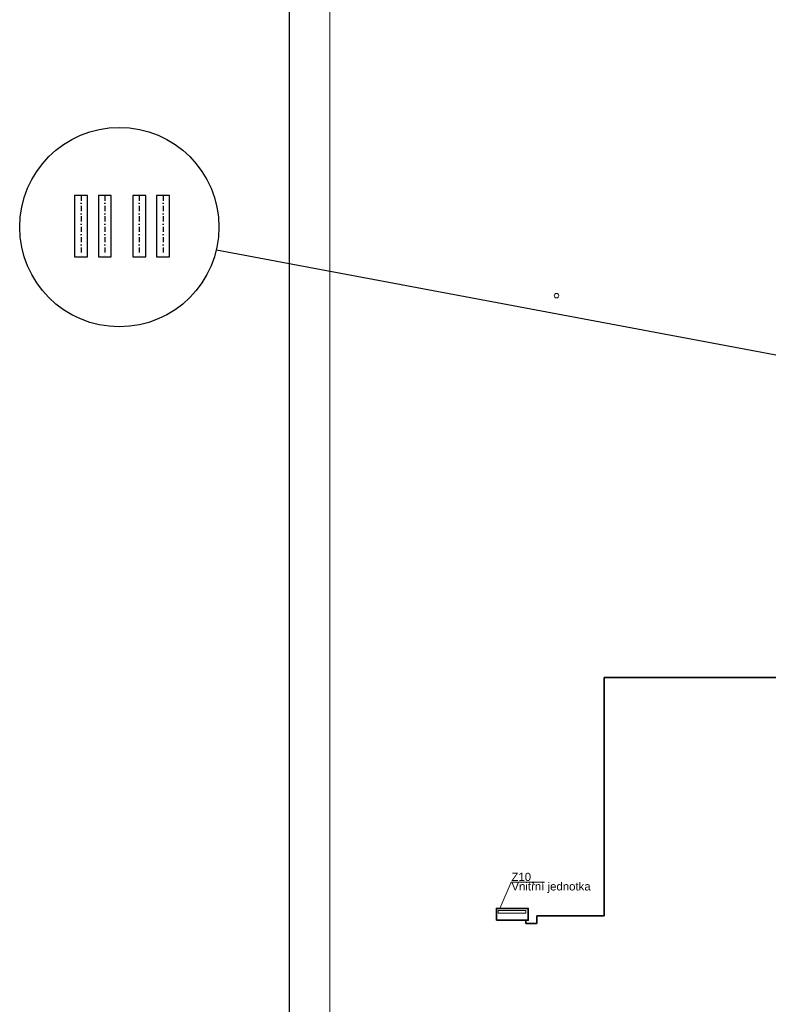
# Model space of a CAD drawing. Header units: millimetres. Extents: x 879679 to 2307614, y -211319 to 627407.
# Tile 2 of 36: x 879679 to 898016, y -173105 to -149004. Entities that reach past the tile are written whole.
import ezdxf

# ---------------------------------------------------------------- set-up
doc = ezdxf.new("R2010")
doc.units = ezdxf.units.MM
doc.header["$LTSCALE"] = 10
doc.linetypes.add('DASHDOT', pattern=[25.4, 12.7, -6.35, 0, -6.35])
doc.layers.add('AA_FORMÁTY NETISK', color=40, linetype='Continuous', plot=False)
doc.layers.add('VZT-netisk', color=71, linetype='Continuous', plot=False)
for name, color, linetype, lineweight in [('AA_FORMÁTY TISK', 7, 'Continuous', 15), ('Kóty_obecně', 7, 'Continuous', 25), ('Standard', 7, 'Continuous', 25), ('ZAM_-_POHLEDY_Pero_č.__2', 7, 'Continuous', 13)]:
    doc.layers.add(name, color=color, linetype=linetype, lineweight=lineweight)
doc.styles.add('Arial_CE', font='arial.ttf')

# ---------------------------------------------------------------- blocks, each defined once
blk = doc.blocks.new('*U374', base_point=(1500, 315))
at = {"color": 0, "linetype": 'ByBlock', "lineweight": -2}
for p, q in [((0, 315), (0, 0)), ((1500, 315), (0, 315)), ((1500, 0), (1500, 315)), ((0, 0), (1500, 0))]:
    blk.add_line(p, q, dxfattribs=at)
at = {"color": 2, "linetype": 'DASHDOT', "lineweight": 25}
blk.add_line((0, 157.5), (1500, 157.5), dxfattribs=at)

msp = doc.modelspace()

# ---------------------------------------------------------------- linework, layer by layer
at = {"layer": 'AA_FORMÁTY NETISK'}
msp.add_lwpolyline([(1005077.4, -113206.5), (886277.4, -113206.5), (886277.4, -197206.5), (1005077.4, -197206.5)], close=True, dxfattribs=at)
at = {"layer": 'AA_FORMÁTY TISK'}
msp.add_lwpolyline([(1004077.4, -114206.5), (887277.4, -114206.5), (887277.4, -196206.5), (1004077.4, -196206.5)], close=True, dxfattribs=at)
at = {"layer": 'Standard', "color": 6, "linetype": 'Continuous', "lineweight": 35, "ltscale": 1000}
for p, q in [((902763.1, -165106.5), (893993.1, -165106.5)), ((893993.1, -165106.5), (893993.1, -170936.5)), ((892073.5, -171046.5), (892073.5, -171126.5)), ((892343.5, -171126.5), (892343.5, -170936.5)), ((892343.5, -170936.5), (893993.1, -170936.5)), ((892073.5, -171126.5), (892343.5, -171126.5))]:
    msp.add_line(p, q, dxfattribs=at)
at = {"layer": 'Standard', "color": 0, "linetype": 'Continuous', "lineweight": 13, "ltscale": 1000}
for p, q in [((891443, -170756.5), (891719.9, -170113.2)), ((891719.9, -170113.2), (892529.9, -170113.2))]:
    msp.add_line(p, q, dxfattribs=at)
at = {"layer": 'Standard', "color": 0, "linetype": 'Continuous', "lineweight": 35}
msp.add_lwpolyline([(891354.4, -171046.5), (892134.4, -171046.5), (892134.4, -170756.5), (891354.4, -170756.5), (891354.4, -171046.5)], close=True, dxfattribs=at)
at = {"layer": 'Standard', "color": 0, "linetype": 'Continuous', "lineweight": 13}
msp.add_lwpolyline([(891402.1, -170810.4), (892074.6, -170810.4), (892074.6, -170876.9), (891402.1, -170876.9), (891402.1, -170810.4)], close=True, dxfattribs=at)
at = {"layer": 'VZT-netisk'}
msp.add_lwpolyline([(884496.1, -154635.2), (911385.5, -159680.7)], dxfattribs=at)
msp.add_circle((882119.1, -154081.7), 2440.5, dxfattribs=at)
at = {"layer": 'ZAM_-_POHLEDY_Pero_č.__2', "color": 0, "linetype": 'Continuous', "lineweight": 13}
msp.add_circle((892827.7, -155760.9), 55, dxfattribs=at)

# ---------------------------------------------------------------- block references
at = {"layer": 'VZT-netisk', "rotation": 270}
for p in [(881339, -154808.8), (881921.7, -154808.8), (882766, -154808.8), (883348.7, -154808.8)]:
    msp.add_blockref('*U374', p, dxfattribs=at)

# ---------------------------------------------------------------- texts
at = {"layer": 'Kóty_obecně', "color": 0, "linetype": 'Continuous', "lineweight": 13, "char_height": 200, "attachment_point": 7, "style": 'Arial_CE'}
for s, insert, width in [('{\\fArial CE|i0|b0;\\H200.000000;\\W1.000000;\\C7;Vnitřní jednotka}\\P', (891723.8, -170379.2), 2050), ('{\\fArial CE|i0|b0;\\H200.000000;\\W1.000000;\\C7;Z10}\\P', (891723.8, -170089.2), 583.333)]:
    msp.add_mtext(s, dxfattribs=dict(at, insert=insert, width=width))

doc.saveas('drawing.dxf')
